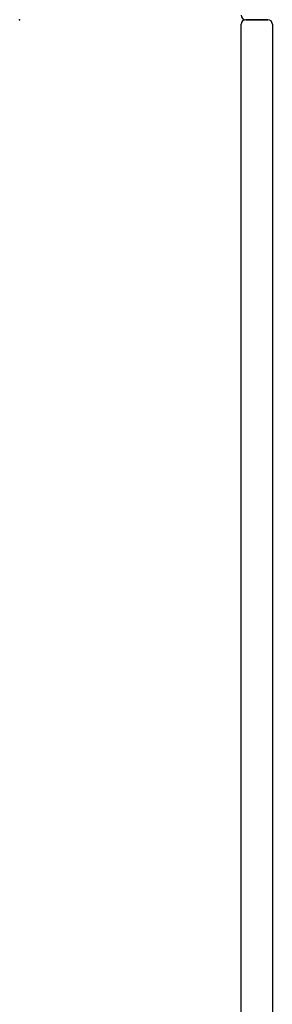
# Model space of a CAD drawing. Header units: metres. Extents: x 15.2 to 54.2, y -39.7 to 1.1.
# Tile 128 of 256: x 37.088 to 37.202, y -38.21 to -37.766. Entities that reach past the tile are written whole.
import ezdxf

# ---------------------------------------------------------------- set-up
doc = ezdxf.new("R2010")
doc.units = ezdxf.units.M
doc.header["$MEASUREMENT"] = 0
doc.layers.add('2D', color=252, linetype='Continuous')
doc.layers.add('PUNTO', color=1, linetype='Continuous')

# ---------------------------------------------------------------- blocks, each defined once
blk = doc.blocks.new('2D_QYOS_600')
for p, q in [((2.42604, -1.855), (2.42604, -0.971)), ((2.42804, -0.969), (2.43804, -0.969)), ((2.43804, -0.969), (2.42804, -0.969)), ((2.44004, -0.971), (2.44004, -1.855))]:
    blk.add_line(p, q)
for centre, start, end in [((2.42804, -0.967), 180, 270), ((2.42804, -0.971), 90, 180), ((2.43804, -0.971), 0, 90)]:
    blk.add_arc(centre, 0.002, start, end)
blk = doc.blocks.new('953f7de9-fa90-4c60-b131-0dbf99bc4d1a')
at = {"layer": 'PUNTO', "color": 40}
blk.add_point((1.10599, 0.46029, 0.082), dxfattribs=at)
at = {"layer": '2D'}
blk.add_blockref('2D_QYOS_600', (-1.22, 1.42932), dxfattribs=at)

msp = doc.modelspace()

# ---------------------------------------------------------------- block references
msp.add_blockref('953f7de9-fa90-4c60-b131-0dbf99bc4d1a', (35.98244, -38.22609))

doc.saveas('drawing.dxf')
